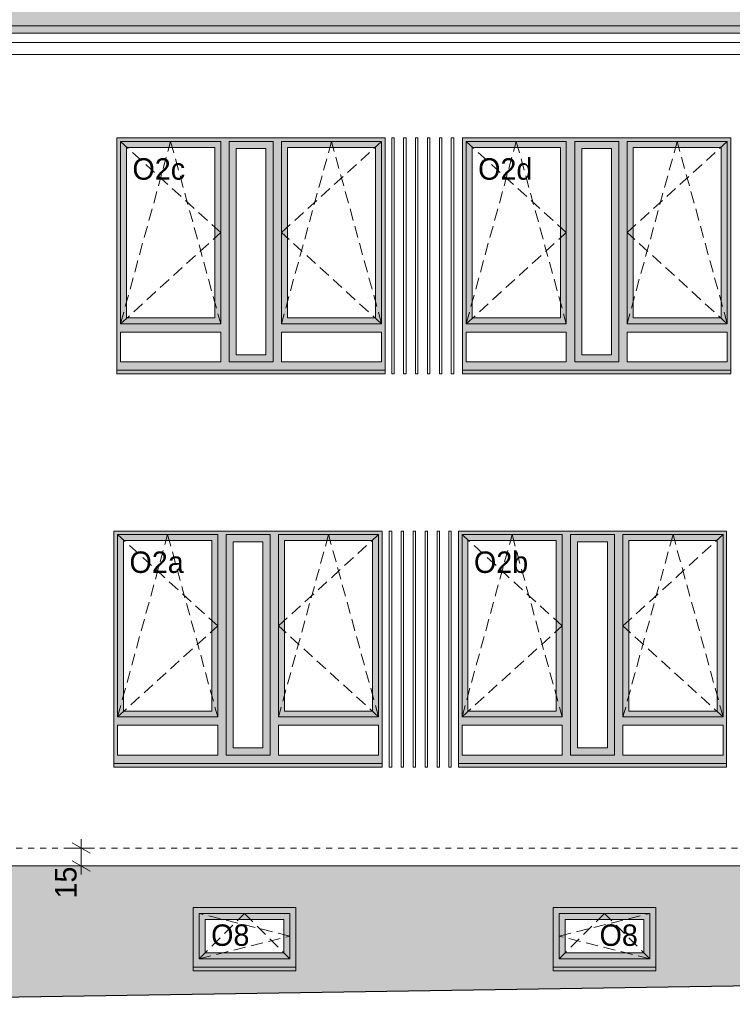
# Model space of a CAD drawing. Extents: x -149893 to 127691, y 5328 to 37028.
# Tile 31 of 88: x -7047 to -1068, y 19491 to 27755. Entities that reach past the tile are written whole.
import ezdxf

# ---------------------------------------------------------------- set-up
doc = ezdxf.new("R2010")
doc.units = 0
doc.header["$MEASUREMENT"] = 0
doc.linetypes.add('Hidden Line', pattern=[100, 50, -50])
doc.linetypes.add('Krawędzie ukryte', pattern=[150, 100, -50])
for name, color, linetype, lineweight, true_color in [('arch izolacje_Nr_Pióra__9', 7, 'Continuous', 13, 0x3dad99), ('Arch kolorystyka_Nr_Pióra__81', 7, 'Continuous', 13, 0x6a6a6a), ('Arch okna_Nr_Pióra__82', 7, 'Continuous', 20, 0xaaaaaa), ('Arch okna_Nr_Pióra__84', 7, 'Continuous', 15, 0x41c341), ('Arch okna_Nr_Pióra__86', 7, 'Continuous', 20, 0x5555ff)]:
    doc.layers.add(name, color=color, linetype=linetype, lineweight=lineweight, true_color=true_color)
for name, color, linetype, lineweight in [('Arch okna_Nr_Pióra__100', 2, 'Continuous', 13), ('Arch okna_Nr_Pióra__19', 255, 'Continuous', 20), ('Arch okna_Nr_Pióra__20', 1, 'Continuous', 20), ('Arch okna_Nr_Pióra__5', 7, 'Continuous', 13), ('Arch opisy okien_Nr_Pióra__21', 7, 'Continuous', 13), ('Arch wymiary_Nr_Pióra__5', 7, 'Continuous', 13), ('INWENT DACH_Nr_Pióra__21', 7, 'Continuous', 13), ('INWENT TEREN_Nr_Pióra__1', 7, 'Continuous', 25), ('INWENT. OKNA_Nr_Pióra__5', 7, 'Continuous', 13), ('INWENT.ŚCIANY_Nr_Pióra__5', 7, 'Continuous', 13)]:
    doc.layers.add(name, color=color, linetype=linetype, lineweight=lineweight)
doc.layers.add('Arch wymiary', color=7, linetype='Continuous')
doc.styles.add('GENERATED_STYLE_3', font='txt')
doc.styles.add('GENERATED_STYLE_8', font='txt')
doc.dimstyles.new('GENERATED_STYLE__6', dxfattribs={"dimtxt": 179.999995, "dimasz": 114, "dimexe": 0.18, "dimexo": 0, "dimgap": 0.09, "dimtad": 1, "dimdec": 0, "dimlfac": 0.1, "dimzin": 0, "dimdsep": 46, "dimtxsty": 'GENERATED_STYLE_3', "dimblk": 'ARROWHEAD_2', "dimblk1": 'ARROWHEAD_2', "dimblk2": 'ARROWHEAD_2', "dimcen": 0.09, "dimclrd": 7, "dimclre": 7, "dimclrt": 7, "dimazin": 0, "dimtfac": 1, "dimtdec": 4, "dimtmove": 0, "dimatfit": 3, "dimfxl": 0, "dimtolj": 1, "dimtzin": 0, "dimarcsym": 0})

# ---------------------------------------------------------------- blocks, each defined once
blk = doc.blocks.new('*D384')
at = {"layer": 'Arch wymiary_Nr_Pióra__5', "linetype": 'Continuous'}
for p, q in [((-6456.6, 20759.5), (-6606.6, 20846.1)), ((-6531.6, 20802.8), (-6531.6, 20876.2)), ((-6419.1, 20802.8), (-6644.1, 20802.8)), ((-6531.6, 20652.8), (-6531.6, 20802.8)), ((-6606.6, 20696.1), (-6456.6, 20609.5)), ((-6419.1, 20652.8), (-6644.1, 20652.8)), ((-6531.6, 20579.5), (-6531.6, 20652.8))]:
    blk.add_line(p, q, dxfattribs=at)
at = {"layer": 'Arch wymiary_Nr_Pióra__5', "insert": (-6567.6, 20379.1), "char_height": 180, "attachment_point": 7, "rotation": 90, "style": 'GENERATED_STYLE_3'}
blk.add_mtext('{15}', dxfattribs=at)
blk = doc.blocks.new('ARROWHEAD_2')
at = {"color": 0, "linetype": 'Continuous', "lineweight": 0}
for p, q in [((0, 0), (-1, 0)), ((-0.378, -0.655), (0.378, 0.655))]:
    blk.add_line(p, q, dxfattribs=at)

msp = doc.modelspace()

# ---------------------------------------------------------------- hatches: boundary and pattern name
at = {"layer": 'Arch kolorystyka_Nr_Pióra__81', "linetype": 'Continuous'}
h = msp.add_hatch(color=256, dxfattribs=at)
h.paths.add_polyline_path([(-11505.9, 27642.9), (-10575.9, 27642.9), (-10575.9, 19496.9), (-10465.9, 19496.9), (-10465.9, 27642.9), (1974.1, 27642.9), (1974.1, 19692.3), (2084.1, 19692.3), (2084.1, 27642.9), (15784.1, 27642.9), (15784.1, 20622.5), (15894.1, 20615.4), (15894.1, 27642.9), (31604.1, 27642.9), (31604.1, 19633.3), (31714.1, 19626.3), (31714.1, 27642.9), (32584.1, 27642.9), (32584.1, 33202.8), (29615.6, 33202.8), (29615.6, 33762.8), (27313.2, 33762.8), (27313.2, 33202.8), (26470, 33202.8), (26470, 33762.8), (24767.6, 33762.8), (24767.6, 33202.8), (23654.5, 33202.8), (23654.5, 33762.8), (19992.9, 33762.8), (19992.9, 33202.8), (18893.5, 33202.8), (18893.5, 33762.8), (16591.1, 33762.8), (16591.1, 33202.8), (-6275.9, 33202.8), (-6275.9, 33762.8), (-6917.9, 33762.8), (-6917.9, 33202.8), (-7506, 33202.8), (-7506, 33762.8), (-9256, 33762.8), (-9256, 33202.8), (-11505.9, 33202.8)], flags=0)
h.paths.add_polyline_path([(-4945.9, 29036.9), (-4945.9, 29889.3), (-3865.9, 29889.3), (-3865.9, 29036.9)], flags=0)
h.paths.add_polyline_path([(1814.1, 29036.9), (1814.1, 29889.3), (2894.1, 29889.3), (2894.1, 29036.9)], flags=0)
h.paths.add_polyline_path([(29409.1, 29036.9), (29409.1, 29889.3), (30489.1, 29889.3), (30489.1, 29036.9)], flags=0)
h.paths.add_polyline_path([(20884.1, 28712.8), (20884.1, 30278.8), (20684.1, 30111.6), (20636, 30169.2), (21894.1, 31220.6), (23152.2, 30169.2), (23104.1, 30111.6), (22904.1, 30278.8), (22904.1, 28712.8), (22890.6, 28712.8)], flags=0)
h.paths.add_polyline_path([(6644.1, 28712.8), (6644.1, 30278.8), (6444.1, 30111.6), (6396, 30169.2), (8119.1, 31609.2), (9842.2, 30169.2), (9794.1, 30111.6), (9594.1, 30278.8), (9594.1, 28712.8)], flags=0)
h.paths.add_polyline_path([(-1865.9, 28712.8), (-1865.9, 30278.8), (-2065.9, 30111.6), (-2114, 30169.2), (-855.9, 31220.6), (402.2, 30169.2), (354.1, 30111.6), (154.1, 30278.8), (154.1, 28712.8)], flags=0)
at = {"layer": 'Arch okna_Nr_Pióra__100', "linetype": 'Continuous'}
h = msp.add_hatch(color=256, dxfattribs=at)
h.paths.add_polyline_path([(-2425.9, 21582.8), (-2055.9, 21582.8), (-2055.9, 23432.8), (-2425.9, 23432.8)], flags=0)
h.paths.add_polyline_path([(-2365.9, 23372.8), (-2365.9, 21642.8), (-2115.9, 21642.8), (-2115.9, 23372.8)], flags=0)
at = {"layer": 'Arch okna_Nr_Pióra__19', "linetype": 'Continuous'}
h = msp.add_hatch(dxfattribs=at)
h.set_pattern_fill('Carpet', color=256, style=0, pattern_type=2)
h.set_pattern_definition([(45, (0, 300), (-95.4594, 95.4594), [0, -90, 0, -135]), (110, (300, 300), (126.8585, 46.1727), [0, -66, 0, -114])])
h.paths.add_polyline_path([(-10465.9, 19498.6), (1974.1, 19690.6), (1974.1, 20652.8), (-10465.9, 20652.8)], flags=0)
h.paths.add_polyline_path([(-9055.9, 19772.8), (-8195.9, 19772.8), (-8195.9, 20302.8), (-9055.9, 20302.8)], flags=0)
h.paths.add_polyline_path([(-5590.9, 19772.8), (-4730.9, 19772.8), (-4730.9, 20302.8), (-5590.9, 20302.8)], flags=0)
h.paths.add_polyline_path([(-2570.9, 19772.8), (-1710.9, 19772.8), (-1710.9, 20302.8), (-2570.9, 20302.8)], flags=0)
h.paths.add_polyline_path([(54.1, 19772.8), (914.1, 19772.8), (914.1, 20302.8), (54.1, 20302.8)], flags=0)
at = {"layer": 'Arch okna_Nr_Pióra__20', "linetype": 'Continuous'}
h = msp.add_hatch(color=256, dxfattribs=at)
h.paths.add_polyline_path([(-5290.9, 24882.8), (-4920.9, 24882.8), (-4920.9, 26732.8), (-5290.9, 26732.8)], flags=0)
h.paths.add_polyline_path([(-5230.9, 26672.8), (-5230.9, 24942.8), (-4980.9, 24942.8), (-4980.9, 26672.8)], flags=0)
at = {"layer": 'Arch okna_Nr_Pióra__82', "linetype": 'Continuous'}
h = msp.add_hatch(color=256, dxfattribs=at)
h.paths.add_polyline_path([(-6230.9, 24782.8), (-3980.9, 24782.8), (-3980.9, 26762.8), (-6230.9, 26762.8)], flags=0)
h.paths.add_polyline_path([(-5360.9, 24882.8), (-6200.9, 24882.8), (-6200.9, 25132.8), (-5360.9, 25132.8)], flags=0)
h.paths.add_polyline_path([(-5410.9, 25252.8), (-6150.9, 25252.8), (-6150.9, 26682.8), (-5410.9, 26682.8)], flags=0)
h.paths.add_polyline_path([(-4920.9, 24882.8), (-5290.9, 24882.8), (-5290.9, 26732.8), (-4920.9, 26732.8)], flags=0)
h.paths.add_polyline_path([(-4850.9, 25132.8), (-4010.9, 25132.8), (-4010.9, 24882.8), (-4850.9, 24882.8)], flags=0)
h.paths.add_polyline_path([(-4060.9, 25252.8), (-4800.9, 25252.8), (-4800.9, 26682.8), (-4060.9, 26682.8)], flags=0)
h = msp.add_hatch(color=256, dxfattribs=at)
h.paths.add_polyline_path([(-3330.9, 24782.8), (-1080.9, 24782.8), (-1080.9, 26762.8), (-3330.9, 26762.8)], flags=0)
h.paths.add_polyline_path([(-2460.9, 24882.8), (-3300.9, 24882.8), (-3300.9, 25132.8), (-2460.9, 25132.8)], flags=0)
h.paths.add_polyline_path([(-2510.9, 25252.8), (-3250.9, 25252.8), (-3250.9, 26682.8), (-2510.9, 26682.8)], flags=0)
h.paths.add_polyline_path([(-2020.9, 24882.8), (-2390.9, 24882.8), (-2390.9, 26732.8), (-2020.9, 26732.8)], flags=0)
h.paths.add_polyline_path([(-1950.9, 25132.8), (-1110.9, 25132.8), (-1110.9, 24882.8), (-1950.9, 24882.8)], flags=0)
h.paths.add_polyline_path([(-1160.9, 25252.8), (-1900.9, 25252.8), (-1900.9, 26682.8), (-1160.9, 26682.8)], flags=0)
h = msp.add_hatch(color=256, dxfattribs=at)
h.paths.add_polyline_path([(-6255.9, 21482.8), (-4005.9, 21482.8), (-4005.9, 23462.8), (-6255.9, 23462.8)], flags=0)
h.paths.add_polyline_path([(-5385.9, 21582.8), (-6225.9, 21582.8), (-6225.9, 21832.8), (-5385.9, 21832.8)], flags=0)
h.paths.add_polyline_path([(-5435.9, 21952.8), (-6175.9, 21952.8), (-6175.9, 23382.8), (-5435.9, 23382.8)], flags=0)
h.paths.add_polyline_path([(-4945.9, 21582.8), (-5315.9, 21582.8), (-5315.9, 23432.8), (-4945.9, 23432.8)], flags=0)
h.paths.add_polyline_path([(-4875.9, 21832.8), (-4035.9, 21832.8), (-4035.9, 21582.8), (-4875.9, 21582.8)], flags=0)
h.paths.add_polyline_path([(-4085.9, 21952.8), (-4825.9, 21952.8), (-4825.9, 23382.8), (-4085.9, 23382.8)], flags=0)
h = msp.add_hatch(color=256, dxfattribs=at)
h.paths.add_polyline_path([(-3365.9, 21482.8), (-1115.9, 21482.8), (-1115.9, 23462.8), (-3365.9, 23462.8)], flags=0)
h.paths.add_polyline_path([(-2495.9, 21582.8), (-3335.9, 21582.8), (-3335.9, 21832.8), (-2495.9, 21832.8)], flags=0)
h.paths.add_polyline_path([(-2545.9, 21952.8), (-3285.9, 21952.8), (-3285.9, 23382.8), (-2545.9, 23382.8)], flags=0)
h.paths.add_polyline_path([(-2055.9, 21582.8), (-2425.9, 21582.8), (-2425.9, 23432.8), (-2055.9, 23432.8)], flags=0)
h.paths.add_polyline_path([(-1985.9, 21832.8), (-1145.9, 21832.8), (-1145.9, 21582.8), (-1985.9, 21582.8)], flags=0)
h.paths.add_polyline_path([(-1195.9, 21952.8), (-1935.9, 21952.8), (-1935.9, 23382.8), (-1195.9, 23382.8)], flags=0)
h = msp.add_hatch(color=256, dxfattribs=at)
h.paths.add_polyline_path([(-5590.9, 19772.8), (-4730.9, 19772.8), (-4730.9, 20302.8), (-5590.9, 20302.8)], flags=0)
h.paths.add_polyline_path([(-4830.9, 19922.8), (-5490.9, 19922.8), (-5490.9, 20202.8), (-4830.9, 20202.8)], flags=0)
h = msp.add_hatch(color=256, dxfattribs=at)
h.paths.add_polyline_path([(-1710.9, 19772.8), (-2570.9, 19772.8), (-2570.9, 20302.8), (-1710.9, 20302.8)], flags=0)
h.paths.add_polyline_path([(-2470.9, 19922.8), (-1810.9, 19922.8), (-1810.9, 20202.8), (-2470.9, 20202.8)], flags=0)
at = {"layer": 'Arch okna_Nr_Pióra__84', "linetype": 'Continuous'}
h = msp.add_hatch(color=256, dxfattribs=at)
h.paths.add_polyline_path([(-5315.9, 21582.8), (-4945.9, 21582.8), (-4945.9, 23432.8), (-5315.9, 23432.8)], flags=0)
h.paths.add_polyline_path([(-5255.9, 23372.8), (-5255.9, 21642.8), (-5005.9, 21642.8), (-5005.9, 23372.8)], flags=0)
at = {"layer": 'Arch okna_Nr_Pióra__86', "linetype": 'Continuous'}
h = msp.add_hatch(color=256, dxfattribs=at)
h.paths.add_polyline_path([(-2390.9, 24882.8), (-2020.9, 24882.8), (-2020.9, 26732.8), (-2390.9, 26732.8)], flags=0)
h.paths.add_polyline_path([(-2330.9, 26672.8), (-2330.9, 24942.8), (-2080.9, 24942.8), (-2080.9, 26672.8)], flags=0)

# ---------------------------------------------------------------- linework, layer by layer
at = {"layer": 'arch izolacje_Nr_Pióra__9', "linetype": 'Continuous'}
for p, q in [((-10420.9, 27562.8), (1929.1, 27562.8)), ((-10420.9, 27462.8), (1929.1, 27462.8)), ((-3925.9, 26762.8), (-3905.9, 26762.8)), ((-3925.9, 26762.8), (-3925.9, 24782.8)), ((-3905.9, 26762.8), (-3905.9, 24782.8)), ((-3825.9, 26762.8), (-3805.9, 26762.8)), ((-3825.9, 26762.8), (-3825.9, 24782.8)), ((-3805.9, 26762.8), (-3805.9, 24782.8)), ((-3725.9, 26762.8), (-3725.9, 24782.8)), ((-3725.9, 26762.8), (-3705.9, 26762.8)), ((-3705.9, 26762.8), (-3705.9, 24782.8)), ((-3625.9, 26762.8), (-3625.9, 24782.8)), ((-3625.9, 26762.8), (-3605.9, 26762.8)), ((-3605.9, 26762.8), (-3605.9, 24782.8)), ((-3525.9, 26762.8), (-3525.9, 24782.8)), ((-3525.9, 26762.8), (-3505.9, 26762.8)), ((-3505.9, 26762.8), (-3505.9, 24782.8)), ((-3425.9, 26762.8), (-3425.9, 24782.8)), ((-3425.9, 26762.8), (-3405.9, 26762.8)), ((-3405.9, 26762.8), (-3405.9, 24782.8)), ((-3925.9, 24782.8), (-3905.9, 24782.8)), ((-3825.9, 24782.8), (-3805.9, 24782.8)), ((-3725.9, 24782.8), (-3705.9, 24782.8)), ((-3625.9, 24782.8), (-3605.9, 24782.8)), ((-3525.9, 24782.8), (-3505.9, 24782.8)), ((-3425.9, 24782.8), (-3405.9, 24782.8)), ((-3945.9, 23462.8), (-3925.9, 23462.8)), ((-3945.9, 23462.8), (-3945.9, 21482.8)), ((-3925.9, 23462.8), (-3925.9, 21482.8)), ((-3845.9, 23462.8), (-3825.9, 23462.8)), ((-3845.9, 23462.8), (-3845.9, 21482.8)), ((-3825.9, 23462.8), (-3825.9, 21482.8)), ((-3745.9, 23462.8), (-3745.9, 21482.8)), ((-3745.9, 23462.8), (-3725.9, 23462.8)), ((-3725.9, 23462.8), (-3725.9, 21482.8)), ((-3645.9, 23462.8), (-3645.9, 21482.8)), ((-3645.9, 23462.8), (-3625.9, 23462.8)), ((-3625.9, 23462.8), (-3625.9, 21482.8)), ((-3545.9, 23462.8), (-3545.9, 21482.8)), ((-3545.9, 23462.8), (-3525.9, 23462.8)), ((-3525.9, 23462.8), (-3525.9, 21482.8)), ((-3445.9, 23462.8), (-3445.9, 21482.8)), ((-3445.9, 23462.8), (-3425.9, 23462.8)), ((-3425.9, 23462.8), (-3425.9, 21482.8)), ((-3945.9, 21482.8), (-3925.9, 21482.8)), ((-3845.9, 21482.8), (-3825.9, 21482.8)), ((-3745.9, 21482.8), (-3725.9, 21482.8)), ((-3645.9, 21482.8), (-3625.9, 21482.8)), ((-3545.9, 21482.8), (-3525.9, 21482.8)), ((-3445.9, 21482.8), (-3425.9, 21482.8)), ((-10465.9, 20652.8), (4769.1, 20652.8))]:
    msp.add_line(p, q, dxfattribs=at)
at = {"layer": 'Arch okna_Nr_Pióra__5', "linetype": 'Krawędzie ukryte'}
for p, q in [((-5360.9, 25967.8), (-6200.9, 26732.8)), ((-6200.9, 25202.8), (-5780.9, 26732.8)), ((-5780.9, 26732.8), (-5360.9, 25202.8)), ((-4850.9, 25967.8), (-4010.9, 26732.8)), ((-4430.9, 26732.8), (-4850.9, 25202.8)), ((-4010.9, 25202.8), (-4430.9, 26732.8)), ((-2460.9, 25967.8), (-3300.9, 26732.8)), ((-3300.9, 25202.8), (-2880.9, 26732.8)), ((-2880.9, 26732.8), (-2460.9, 25202.8)), ((-1950.9, 25967.8), (-1110.9, 26732.8)), ((-1530.9, 26732.8), (-1950.9, 25202.8)), ((-1110.9, 25202.8), (-1530.9, 26732.8)), ((-6200.9, 25202.8), (-5360.9, 25967.8)), ((-4010.9, 25202.8), (-4850.9, 25967.8)), ((-3300.9, 25202.8), (-2460.9, 25967.8)), ((-1110.9, 25202.8), (-1950.9, 25967.8)), ((-6225.9, 21902.8), (-5805.9, 23432.8)), ((-5385.9, 22667.8), (-6225.9, 23432.8)), ((-5805.9, 23432.8), (-5385.9, 21902.8)), ((-4875.9, 22667.8), (-4035.9, 23432.8)), ((-4455.9, 23432.8), (-4875.9, 21902.8)), ((-4035.9, 21902.8), (-4455.9, 23432.8)), ((-2495.9, 22667.8), (-3335.9, 23432.8)), ((-3335.9, 21902.8), (-2915.9, 23432.8)), ((-2915.9, 23432.8), (-2495.9, 21902.8)), ((-1985.9, 22667.8), (-1145.9, 23432.8)), ((-1565.9, 23432.8), (-1985.9, 21902.8)), ((-1145.9, 21902.8), (-1565.9, 23432.8)), ((-6225.9, 21902.8), (-5385.9, 22667.8)), ((-4035.9, 21902.8), (-4875.9, 22667.8)), ((-3335.9, 21902.8), (-2495.9, 22667.8)), ((-1145.9, 21902.8), (-1985.9, 22667.8)), ((-4780.9, 20062.8), (-5540.9, 20252.8)), ((-5540.9, 19872.8), (-5160.9, 20252.8)), ((-5160.9, 20252.8), (-4780.9, 19872.8)), ((-2520.9, 20062.8), (-1760.9, 20252.8)), ((-2140.9, 20252.8), (-2520.9, 19872.8)), ((-1760.9, 19872.8), (-2140.9, 20252.8)), ((-5540.9, 19872.8), (-4780.9, 20062.8)), ((-1760.9, 19872.8), (-2520.9, 20062.8))]:
    msp.add_line(p, q, dxfattribs=at)
at = {"layer": 'Arch okna_Nr_Pióra__5', "linetype": 'Continuous'}
for p, q in [((-6200.9, 26732.8), (-5360.9, 26732.8)), ((-6200.9, 26732.8), (-6200.9, 25202.8)), ((-5360.9, 25202.8), (-5360.9, 26732.8)), ((-5290.9, 26732.8), (-4920.9, 26732.8)), ((-5290.9, 24882.8), (-5290.9, 26732.8)), ((-4920.9, 24882.8), (-4920.9, 26732.8)), ((-4850.9, 26732.8), (-4010.9, 26732.8)), ((-4850.9, 25202.8), (-4850.9, 26732.8)), ((-4010.9, 26732.8), (-4010.9, 25202.8)), ((-3300.9, 26732.8), (-2460.9, 26732.8)), ((-3300.9, 26732.8), (-3300.9, 25202.8)), ((-2460.9, 25202.8), (-2460.9, 26732.8)), ((-2390.9, 26732.8), (-2020.9, 26732.8)), ((-2390.9, 24882.8), (-2390.9, 26732.8)), ((-2020.9, 24882.8), (-2020.9, 26732.8)), ((-1950.9, 26732.8), (-1110.9, 26732.8)), ((-1950.9, 25202.8), (-1950.9, 26732.8)), ((-1110.9, 26732.8), (-1110.9, 25202.8)), ((-6150.9, 26682.8), (-6150.9, 25252.8)), ((-6150.9, 26682.8), (-5410.9, 26682.8)), ((-5410.9, 25252.8), (-5410.9, 26682.8)), ((-5230.9, 24942.8), (-5230.9, 26672.8)), ((-5230.9, 26672.8), (-4980.9, 26672.8)), ((-4980.9, 24942.8), (-4980.9, 26672.8)), ((-4800.9, 25252.8), (-4800.9, 26682.8)), ((-4800.9, 26682.8), (-4060.9, 26682.8)), ((-4060.9, 26682.8), (-4060.9, 25252.8)), ((-3250.9, 26682.8), (-3250.9, 25252.8)), ((-3250.9, 26682.8), (-2510.9, 26682.8)), ((-2510.9, 25252.8), (-2510.9, 26682.8)), ((-2330.9, 24942.8), (-2330.9, 26672.8)), ((-2330.9, 26672.8), (-2080.9, 26672.8)), ((-2080.9, 24942.8), (-2080.9, 26672.8)), ((-1900.9, 25252.8), (-1900.9, 26682.8)), ((-1900.9, 26682.8), (-1160.9, 26682.8)), ((-1160.9, 26682.8), (-1160.9, 25252.8)), ((-6150.9, 25252.8), (-5410.9, 25252.8)), ((-4800.9, 25252.8), (-4060.9, 25252.8)), ((-3250.9, 25252.8), (-2510.9, 25252.8)), ((-1900.9, 25252.8), (-1160.9, 25252.8)), ((-6200.9, 25202.8), (-5360.9, 25202.8)), ((-6200.9, 25132.8), (-5360.9, 25132.8)), ((-6200.9, 25132.8), (-6200.9, 24882.8)), ((-5360.9, 24882.8), (-5360.9, 25132.8)), ((-4850.9, 25202.8), (-4010.9, 25202.8)), ((-4850.9, 25132.8), (-4010.9, 25132.8)), ((-4850.9, 24882.8), (-4850.9, 25132.8)), ((-4010.9, 25132.8), (-4010.9, 24882.8)), ((-3300.9, 25202.8), (-2460.9, 25202.8)), ((-3300.9, 25132.8), (-2460.9, 25132.8)), ((-3300.9, 25132.8), (-3300.9, 24882.8)), ((-2460.9, 24882.8), (-2460.9, 25132.8)), ((-1950.9, 25202.8), (-1110.9, 25202.8)), ((-1950.9, 25132.8), (-1110.9, 25132.8)), ((-1950.9, 24882.8), (-1950.9, 25132.8)), ((-1110.9, 25132.8), (-1110.9, 24882.8)), ((-6200.9, 24882.8), (-5360.9, 24882.8)), ((-5290.9, 24882.8), (-4920.9, 24882.8)), ((-5230.9, 24942.8), (-4980.9, 24942.8)), ((-4850.9, 24882.8), (-4010.9, 24882.8)), ((-3300.9, 24882.8), (-2460.9, 24882.8)), ((-2390.9, 24882.8), (-2020.9, 24882.8)), ((-2330.9, 24942.8), (-2080.9, 24942.8)), ((-1950.9, 24882.8), (-1110.9, 24882.8)), ((-6225.9, 23432.8), (-5385.9, 23432.8)), ((-6225.9, 23432.8), (-6225.9, 21902.8)), ((-5385.9, 21902.8), (-5385.9, 23432.8)), ((-5315.9, 21582.8), (-5315.9, 23432.8)), ((-5315.9, 23432.8), (-4945.9, 23432.8)), ((-4945.9, 21582.8), (-4945.9, 23432.8)), ((-4875.9, 23432.8), (-4035.9, 23432.8)), ((-4875.9, 21902.8), (-4875.9, 23432.8)), ((-4035.9, 23432.8), (-4035.9, 21902.8)), ((-3335.9, 23432.8), (-2495.9, 23432.8)), ((-3335.9, 23432.8), (-3335.9, 21902.8)), ((-2495.9, 21902.8), (-2495.9, 23432.8)), ((-2425.9, 23432.8), (-2055.9, 23432.8)), ((-2425.9, 21582.8), (-2425.9, 23432.8)), ((-2055.9, 21582.8), (-2055.9, 23432.8)), ((-1985.9, 23432.8), (-1145.9, 23432.8)), ((-1985.9, 21902.8), (-1985.9, 23432.8)), ((-1145.9, 23432.8), (-1145.9, 21902.8)), ((-6175.9, 23382.8), (-6175.9, 21952.8)), ((-6175.9, 23382.8), (-5435.9, 23382.8)), ((-5435.9, 21952.8), (-5435.9, 23382.8)), ((-5255.9, 21642.8), (-5255.9, 23372.8)), ((-5255.9, 23372.8), (-5005.9, 23372.8)), ((-5005.9, 21642.8), (-5005.9, 23372.8)), ((-4825.9, 21952.8), (-4825.9, 23382.8)), ((-4825.9, 23382.8), (-4085.9, 23382.8)), ((-4085.9, 23382.8), (-4085.9, 21952.8)), ((-3285.9, 23382.8), (-3285.9, 21952.8)), ((-3285.9, 23382.8), (-2545.9, 23382.8)), ((-2545.9, 21952.8), (-2545.9, 23382.8)), ((-2365.9, 21642.8), (-2365.9, 23372.8)), ((-2365.9, 23372.8), (-2115.9, 23372.8)), ((-2115.9, 21642.8), (-2115.9, 23372.8)), ((-1935.9, 21952.8), (-1935.9, 23382.8)), ((-1935.9, 23382.8), (-1195.9, 23382.8)), ((-1195.9, 23382.8), (-1195.9, 21952.8)), ((-6225.9, 21902.8), (-5385.9, 21902.8)), ((-6175.9, 21952.8), (-5435.9, 21952.8)), ((-4875.9, 21902.8), (-4035.9, 21902.8)), ((-4825.9, 21952.8), (-4085.9, 21952.8)), ((-3335.9, 21902.8), (-2495.9, 21902.8)), ((-3285.9, 21952.8), (-2545.9, 21952.8)), ((-1985.9, 21902.8), (-1145.9, 21902.8)), ((-1935.9, 21952.8), (-1195.9, 21952.8)), ((-6225.9, 21832.8), (-5385.9, 21832.8)), ((-6225.9, 21832.8), (-6225.9, 21582.8)), ((-5385.9, 21582.8), (-5385.9, 21832.8)), ((-4875.9, 21832.8), (-4035.9, 21832.8)), ((-4875.9, 21582.8), (-4875.9, 21832.8)), ((-4035.9, 21832.8), (-4035.9, 21582.8)), ((-3335.9, 21832.8), (-2495.9, 21832.8)), ((-3335.9, 21832.8), (-3335.9, 21582.8)), ((-2495.9, 21582.8), (-2495.9, 21832.8)), ((-1985.9, 21832.8), (-1145.9, 21832.8)), ((-1985.9, 21582.8), (-1985.9, 21832.8)), ((-1145.9, 21832.8), (-1145.9, 21582.8)), ((-6225.9, 21582.8), (-5385.9, 21582.8)), ((-5315.9, 21582.8), (-4945.9, 21582.8)), ((-5255.9, 21642.8), (-5005.9, 21642.8)), ((-4875.9, 21582.8), (-4035.9, 21582.8)), ((-3335.9, 21582.8), (-2495.9, 21582.8)), ((-2425.9, 21582.8), (-2055.9, 21582.8)), ((-2365.9, 21642.8), (-2115.9, 21642.8)), ((-1985.9, 21582.8), (-1145.9, 21582.8)), ((-4780.9, 20252.8), (-5540.9, 20252.8)), ((-5540.9, 20252.8), (-5540.9, 19872.8)), ((-4780.9, 20252.8), (-4780.9, 19872.8)), ((-2520.9, 20252.8), (-1760.9, 20252.8)), ((-2520.9, 20252.8), (-2520.9, 19872.8)), ((-1760.9, 20252.8), (-1760.9, 19872.8)), ((-5490.9, 20202.8), (-5490.9, 19922.8)), ((-4830.9, 20202.8), (-5490.9, 20202.8)), ((-4830.9, 20202.8), (-4830.9, 19922.8)), ((-2470.9, 20202.8), (-2470.9, 19922.8)), ((-2470.9, 20202.8), (-1810.9, 20202.8)), ((-1810.9, 20202.8), (-1810.9, 19922.8)), ((-5490.9, 19922.8), (-4830.9, 19922.8)), ((-1810.9, 19922.8), (-2470.9, 19922.8)), ((-5540.9, 19872.8), (-4780.9, 19872.8)), ((-1760.9, 19872.8), (-2520.9, 19872.8)), ((-5590.9, 19802.8), (-5590.9, 19772.8)), ((-5590.9, 19772.8), (-4730.9, 19772.8)), ((-4730.9, 19772.8), (-4730.9, 19802.8)), ((-2570.9, 19772.8), (-2570.9, 19802.8)), ((-1710.9, 19772.8), (-2570.9, 19772.8)), ((-1710.9, 19802.8), (-1710.9, 19772.8))]:
    msp.add_line(p, q, dxfattribs=at)
at = {"layer": 'INWENT DACH_Nr_Pióra__21', "linetype": 'Continuous'}
for p, q in [((1974.1, 27702.2), (-10465.9, 27702.2)), ((1974.1, 27642.9), (-10465.9, 27642.9))]:
    msp.add_line(p, q, dxfattribs=at)
at = {"layer": 'INWENT TEREN_Nr_Pióra__1', "linetype": 'Continuous'}
msp.add_line((2119.1, 19692.8), (-10940.9, 19491.3), dxfattribs=at)
at = {"layer": 'INWENT. OKNA_Nr_Pióra__5', "linetype": 'Continuous'}
for p, q in [((-6230.9, 24812.8), (-6230.9, 24782.8)), ((-3980.9, 24782.8), (-3980.9, 24812.8)), ((-3330.9, 24812.8), (-3330.9, 24782.8)), ((-1080.9, 24782.8), (-1080.9, 24812.8)), ((-6230.9, 24782.8), (-3980.9, 24782.8)), ((-3330.9, 24782.8), (-1080.9, 24782.8)), ((-6255.9, 21512.8), (-6255.9, 21482.8)), ((-4005.9, 21482.8), (-4005.9, 21512.8)), ((-3365.9, 21512.8), (-3365.9, 21482.8)), ((-1115.9, 21482.8), (-1115.9, 21512.8)), ((-6255.9, 21482.8), (-4005.9, 21482.8)), ((-3365.9, 21482.8), (-1115.9, 21482.8))]:
    msp.add_line(p, q, dxfattribs=at)
at = {"layer": 'INWENT.ŚCIANY_Nr_Pióra__5', "linetype": 'Continuous'}
for p, q in [((-6230.9, 26762.8), (-3980.9, 26762.8)), ((-6230.9, 26762.8), (-6230.9, 24812.8)), ((-3980.9, 26762.8), (-3980.9, 24812.8)), ((-3330.9, 26762.8), (-1080.9, 26762.8)), ((-3330.9, 26762.8), (-3330.9, 24812.8)), ((-1080.9, 26762.8), (-1080.9, 24812.8)), ((-6230.9, 24812.8), (-3980.9, 24812.8)), ((-3330.9, 24812.8), (-1080.9, 24812.8)), ((-6255.9, 23462.8), (-4005.9, 23462.8)), ((-6255.9, 23462.8), (-6255.9, 21512.8)), ((-4005.9, 23462.8), (-4005.9, 21512.8)), ((-3365.9, 23462.8), (-3365.9, 21512.8)), ((-3365.9, 23462.8), (-1115.9, 23462.8)), ((-1115.9, 23462.8), (-1115.9, 21512.8)), ((-6255.9, 21512.8), (-4005.9, 21512.8)), ((-3365.9, 21512.8), (-1115.9, 21512.8)), ((-5590.9, 20302.8), (-5590.9, 19802.8)), ((-4730.9, 20302.8), (-5590.9, 20302.8)), ((-4730.9, 20302.8), (-4730.9, 19802.8)), ((-2570.9, 20302.8), (-2570.9, 19802.8)), ((-1710.9, 20302.8), (-2570.9, 20302.8)), ((-1710.9, 20302.8), (-1710.9, 19802.8)), ((-5590.9, 19802.8), (-4730.9, 19802.8)), ((-2570.9, 19802.8), (-1710.9, 19802.8))]:
    msp.add_line(p, q, dxfattribs=at)
at = {"layer": 'INWENT.ŚCIANY_Nr_Pióra__5', "linetype": 'Hidden Line'}
msp.add_line((1974.1, 20802.8), (-10465.9, 20802.8), dxfattribs=at)

# ---------------------------------------------------------------- texts
at = {"layer": 'Arch opisy okien_Nr_Pióra__21', "linetype": 'Continuous', "char_height": 180, "style": 'GENERATED_STYLE_8'}
for s, insert, attachment_point in [('{O2c}', (-6100.9, 26591.7), 1), ('{O2d}', (-3200.9, 26591.7), 1), ('{O2b}', (-3235.9, 23291.7), 1), ('{O2a}', (-6125.9, 23291.7), 1), ('{O8}', (-5440.9, 20161.7), 1), ('{O8}', (-1860.9, 20161.7), 3)]:
    msp.add_mtext(s, dxfattribs=dict(at, insert=insert, attachment_point=attachment_point))

# ---------------------------------------------------------------- dimensions: what is measured, and where the dimension line sits
at = {"layer": 'Arch wymiary', "linetype": 'Continuous'}
dim = msp.add_linear_dim(base=(-6531.6, 20652.8), p1=(-6954.2, 20652.8), p2=(-6976.4, 20802.8), angle=90, dimstyle='GENERATED_STYLE__6', dxfattribs=at)
dim.commit()
dim.dimension.update_dxf_attribs({"geometry": '*D384', "text_midpoint": (-6657.6, 20515.7)})

doc.saveas('drawing.dxf')
